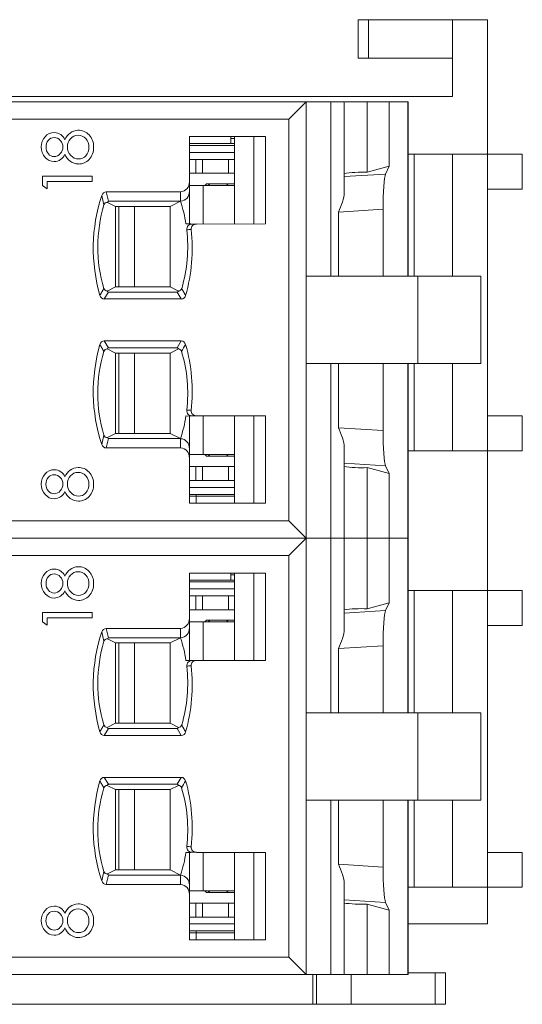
# Model space of a CAD drawing. Header units: inches. Extents: x 1106 to 1533, y 168 to 467.
# Tile 20 of 23: x 1306 to 1320, y 406 to 435. Entities that reach past the tile are written whole.
import ezdxf

# ---------------------------------------------------------------- set-up
doc = ezdxf.new("R2010")
doc.units = ezdxf.units.IN
doc.header["$LTSCALE"] = 23.1
doc.header["$MEASUREMENT"] = 0
doc.linetypes.add('DASHEDBIDOT', pattern=[12.4, 3, -3, 0.2, -3, 0.2, -3])
doc.layers.get('0').update_dxf_attribs({"lineweight": 18})
doc.layers.add('1_6', color=7, linetype='Continuous', lineweight=18)
doc.layers.add('Layer0000', color=7, linetype='Continuous')

msp = doc.modelspace()

# ---------------------------------------------------------------- linework, layer by layer
at = {"color": 7, "linetype": 'Continuous', "lineweight": 0}
for p, q in [((1319.349, 434.67), (1315.649, 434.67)), ((1315.649, 433.57), (1315.649, 434.67)), ((1315.942, 434.67), (1315.942, 433.57)), ((1318.349, 434.67), (1318.349, 432.47)), ((1319.349, 408.77), (1319.349, 434.67)), ((1315.649, 433.57), (1318.349, 433.57)), ((1219.349, 432.47), (1318.349, 432.47)), ((1317.074, 430.82), (1320.349, 430.82)), ((1317.249, 430.82), (1317.249, 427.32)), ((1318.349, 427.32), (1318.349, 430.82)), ((1320.349, 430.82), (1320.349, 429.82)), ((1319.349, 429.82), (1320.349, 429.82)), ((1317.249, 424.82), (1317.249, 422.32)), ((1318.349, 422.32), (1318.349, 424.82)), ((1320.349, 423.32), (1319.349, 423.32)), ((1320.349, 423.32), (1320.349, 422.32)), ((1317.074, 422.32), (1320.349, 422.32)), ((1320.349, 418.32), (1317.074, 418.32)), ((1317.249, 418.32), (1317.249, 414.82)), ((1318.349, 414.82), (1318.349, 418.32)), ((1320.349, 418.32), (1320.349, 417.32)), ((1319.349, 417.32), (1320.349, 417.32)), ((1317.249, 412.32), (1317.249, 409.82)), ((1318.349, 409.82), (1318.349, 412.32)), ((1320.349, 410.82), (1319.349, 410.82)), ((1320.349, 410.82), (1320.349, 409.82)), ((1317.074, 409.82), (1320.349, 409.82)), ((1317.074, 408.77), (1319.349, 408.77)), ((1314.349, 406.47), (1314.349, 407.32)), ((1314.449, 406.47), (1314.449, 407.32)), ((1315.449, 406.47), (1315.449, 407.32)), ((1318.149, 407.37), (1317.074, 407.37)), ((1317.856, 406.47), (1317.856, 407.37)), ((1318.149, 407.37), (1318.149, 406.47)), ((1221.553, 406.47), (1318.149, 406.47))]:
    msp.add_line(p, q, dxfattribs=at)
at = {"layer": '1_6', "color": 7, "linetype": 'Continuous', "lineweight": 0}
for p, q in [((1245.629, 432.32), (1315.247, 432.32)), ((1313.657, 431.82), (1314.157, 432.32)), ((1314.157, 432.32), (1314.157, 407.32)), ((1314.862, 427.32), (1314.862, 432.32)), ((1315.248, 429.725), (1315.248, 432.32)), ((1317.074, 432.32), (1315.261, 432.32)), ((1315.907, 432.32), (1315.907, 430.299)), ((1316.532, 432.32), (1316.532, 430.47)), ((1317.071, 427.32), (1317.071, 432.32)), ((1317.074, 427.32), (1317.074, 432.32)), ((1313.657, 431.82), (1245.971, 431.82)), ((1313.657, 420.32), (1313.657, 431.82)), ((1316.532, 430.47), (1315.907, 430.299)), ((1316.532, 430.47), (1316.432, 430.25)), ((1316.432, 430.25), (1315.248, 430.175)), ((1315.082, 429.159), (1316.358, 429.239)), ((1316.358, 429.239), (1316.358, 427.32)), ((1315.082, 429.159), (1315.082, 427.32)), ((1319.157, 427.32), (1314.157, 427.32)), ((1317.357, 424.82), (1317.357, 427.32)), ((1319.157, 424.82), (1319.157, 427.32)), ((1314.157, 424.82), (1319.157, 424.82)), ((1314.862, 414.82), (1314.862, 424.82)), ((1315.082, 424.82), (1315.082, 422.98)), ((1316.358, 424.82), (1316.358, 422.9)), ((1317.071, 414.82), (1317.071, 424.82)), ((1317.074, 414.82), (1317.074, 424.82)), ((1316.358, 422.9), (1315.082, 422.98)), ((1315.248, 417.225), (1315.248, 422.414)), ((1315.248, 421.964), (1316.432, 421.889)), ((1316.432, 421.889), (1316.532, 421.67)), ((1316.532, 421.67), (1315.907, 421.84)), ((1315.907, 421.84), (1315.907, 417.799)), ((1316.532, 421.67), (1316.532, 417.97)), ((1245.971, 420.32), (1313.657, 420.32)), ((1314.157, 419.82), (1313.657, 420.32)), ((1315.247, 419.82), (1245.629, 419.82)), ((1313.657, 419.32), (1314.157, 419.82)), ((1317.074, 419.82), (1315.261, 419.82)), ((1313.657, 419.32), (1245.971, 419.32)), ((1313.657, 407.82), (1313.657, 419.32)), ((1316.532, 417.97), (1315.907, 417.799)), ((1316.532, 417.97), (1316.432, 417.75)), ((1316.432, 417.75), (1315.248, 417.675)), ((1315.082, 416.659), (1316.358, 416.739)), ((1315.082, 416.659), (1315.082, 414.82)), ((1316.358, 416.739), (1316.358, 414.82)), ((1319.157, 414.82), (1314.157, 414.82)), ((1317.357, 412.32), (1317.357, 414.82)), ((1319.157, 412.32), (1319.157, 414.82)), ((1314.157, 412.32), (1319.157, 412.32)), ((1314.862, 407.32), (1314.862, 412.32)), ((1315.082, 412.32), (1315.082, 410.48)), ((1316.358, 412.32), (1316.358, 410.4)), ((1317.071, 407.32), (1317.071, 412.32)), ((1317.074, 407.32), (1317.074, 412.32)), ((1316.358, 410.4), (1315.082, 410.48)), ((1315.248, 407.32), (1315.248, 409.914)), ((1315.248, 409.464), (1316.432, 409.389)), ((1316.532, 409.17), (1315.907, 409.34)), ((1315.907, 409.34), (1315.907, 407.32)), ((1316.432, 409.389), (1316.532, 409.17)), ((1316.532, 409.17), (1316.532, 407.32)), ((1245.971, 407.82), (1313.657, 407.82)), ((1314.157, 407.32), (1313.657, 407.82)), ((1245.629, 407.32), (1315.247, 407.32)), ((1315.261, 407.32), (1317.074, 407.32))]:
    msp.add_line(p, q, dxfattribs=at)
for centre, major_axis, ratio, start_param, end_param in [((1315.744, 430.167), (0.762, 0), 0.176327, 1.354899, 2.287855), ((1316.446, 429.266), (0.002, 1.002), 0.087873, 0.191174, 1.597716), ((1316.446, 422.873), (-0.002, 1.002), 0.087873, 1.543877, 2.950419), ((1315.744, 421.972), (0.762, 0), 0.176327, -2.287176, -1.354899), ((1315.744, 417.667), (0.762, 0), 0.176327, 1.354899, 2.287855), ((1316.446, 416.766), (0.002, 1.002), 0.087873, 0.191174, 1.597716), ((1316.446, 410.373), (-0.002, 1.002), 0.087873, 1.543877, 2.950419), ((1315.744, 409.472), (0.762, 0), 0.176327, -2.287176, -1.354899)]:
    msp.add_ellipse(centre, major_axis=major_axis, ratio=ratio, start_param=start_param, end_param=end_param, dxfattribs=at)
for points, knots in [([(1315.248, 429.725), (1315.248, 429.631), (1315.2, 429.435), (1315.125, 429.253), (1315.082, 429.159)], [0, 0, 0, 0, 0.476354, 1, 1, 1, 1]), ([(1315.082, 422.98), (1315.125, 422.886), (1315.2, 422.704), (1315.248, 422.508), (1315.248, 422.414)], [0, 0, 0, 0, 0.523638, 1, 1, 1, 1]), ([(1315.248, 417.225), (1315.248, 417.131), (1315.2, 416.935), (1315.125, 416.753), (1315.082, 416.659)], [0, 0, 0, 0, 0.476354, 1, 1, 1, 1]), ([(1315.082, 410.48), (1315.125, 410.386), (1315.2, 410.204), (1315.248, 410.008), (1315.248, 409.914)], [0, 0, 0, 0, 0.523638, 1, 1, 1, 1])]:
    msp.add_open_spline(points, degree=3, knots=knots, dxfattribs=at)
at = {"layer": 'Layer0000', "color": 7, "linetype": 'Continuous', "lineweight": 20}
for p, q in [((1310.81, 430.023), (1310.81, 431.32)), ((1310.81, 431.32), (1312.989, 431.32)), ((1311.999, 431.32), (1311.999, 431.27)), ((1311.999, 431.27), (1312.099, 431.27)), ((1311.999, 431.27), (1311.999, 431.12)), ((1312.099, 428.82), (1312.099, 431.32)), ((1312.652, 428.82), (1312.652, 431.32)), ((1312.989, 431.32), (1312.989, 428.819)), ((1311.999, 431.12), (1310.81, 431.12)), ((1310.81, 431.07), (1312.099, 431.07)), ((1312.099, 431.12), (1311.999, 431.12)), ((1310.81, 430.87), (1312.099, 430.87)), ((1310.81, 430.67), (1310.998, 430.67)), ((1310.998, 430.67), (1311.19, 430.67)), ((1311.19, 430.67), (1311.935, 430.67)), ((1311.935, 430.67), (1312.092, 430.67)), ((1312.092, 430.67), (1312.099, 430.67)), ((1306.6, 429.92), (1306.6, 430.192)), ((1306.6, 430.192), (1308.028, 430.192)), ((1308.028, 430.192), (1308.028, 430.036)), ((1310.998, 430.27), (1310.81, 430.27)), ((1311.19, 430.27), (1310.998, 430.27)), ((1311.935, 430.27), (1311.19, 430.27)), ((1312.092, 430.27), (1311.935, 430.27)), ((1312.099, 430.27), (1312.092, 430.27)), ((1306.739, 429.826), (1306.6, 429.92)), ((1308.028, 430.036), (1306.739, 430.036)), ((1306.739, 430.036), (1306.739, 429.826)), ((1310.81, 430.023), (1310.81, 429.756)), ((1310.81, 429.92), (1311.209, 429.92)), ((1311.209, 429.92), (1312.099, 429.92)), ((1311.249, 429.92), (1311.299, 429.97)), ((1311.299, 429.97), (1311.397, 429.97)), ((1311.397, 429.97), (1311.923, 429.97)), ((1311.923, 429.97), (1312.099, 429.97)), ((1308.426, 429.736), (1310.555, 429.736)), ((1310.81, 429.756), (1310.81, 428.82)), ((1308.467, 429.433), (1308.692, 429.32)), ((1308.491, 429.47), (1310.555, 429.47)), ((1308.692, 429.32), (1310.257, 429.32)), ((1308.692, 427.02), (1308.692, 429.32)), ((1310.555, 429.47), (1310.257, 429.32)), ((1310.257, 429.32), (1310.257, 427.02)), ((1310.938, 428.816), (1310.899, 428.817)), ((1311.008, 428.816), (1310.938, 428.816)), ((1312.989, 428.819), (1311.015, 428.817)), ((1308.692, 427.02), (1308.452, 426.899)), ((1310.257, 427.02), (1308.692, 427.02)), ((1310.257, 427.02), (1310.497, 426.899)), ((1308.489, 426.87), (1308.372, 426.67)), ((1310.576, 426.67), (1308.372, 426.67)), ((1308.489, 426.87), (1310.46, 426.87)), ((1310.46, 426.87), (1310.576, 426.67)), ((1308.373, 425.47), (1310.576, 425.47)), ((1310.46, 425.27), (1308.489, 425.27)), ((1310.576, 425.47), (1310.46, 425.27)), ((1308.452, 425.24), (1308.692, 425.12)), ((1308.692, 422.82), (1308.692, 425.12)), ((1310.257, 425.12), (1308.692, 425.12)), ((1310.257, 425.12), (1310.497, 425.24)), ((1310.257, 422.82), (1310.257, 425.12)), ((1310.81, 423.319), (1310.81, 422.383)), ((1310.901, 423.323), (1311.013, 423.322)), ((1311.013, 423.322), (1312.989, 423.32)), ((1312.099, 420.82), (1312.099, 423.32)), ((1312.652, 420.82), (1312.652, 423.32)), ((1312.989, 423.32), (1312.989, 420.82)), ((1308.467, 422.706), (1308.692, 422.82)), ((1308.692, 422.82), (1310.257, 422.82)), ((1310.257, 422.82), (1310.555, 422.67)), ((1310.555, 422.67), (1308.491, 422.67)), ((1310.555, 422.403), (1308.426, 422.403)), ((1310.81, 422.383), (1310.81, 422.116)), ((1311.209, 422.22), (1310.81, 422.22)), ((1312.099, 422.22), (1311.209, 422.22)), ((1311.299, 422.17), (1311.249, 422.22)), ((1311.397, 422.17), (1311.299, 422.17)), ((1311.923, 422.17), (1311.397, 422.17)), ((1312.099, 422.17), (1311.923, 422.17)), ((1310.81, 420.82), (1310.81, 422.116)), ((1310.81, 421.87), (1310.998, 421.87)), ((1310.998, 421.87), (1311.19, 421.87)), ((1311.19, 421.87), (1311.935, 421.87)), ((1311.935, 421.87), (1312.092, 421.87)), ((1312.092, 421.87), (1312.099, 421.87)), ((1310.998, 421.47), (1310.81, 421.47)), ((1311.19, 421.47), (1310.998, 421.47)), ((1311.935, 421.47), (1311.19, 421.47)), ((1312.092, 421.47), (1311.935, 421.47)), ((1312.099, 421.47), (1312.092, 421.47)), ((1310.81, 421.27), (1312.099, 421.27)), ((1310.81, 421.07), (1312.099, 421.07)), ((1311, 421.07), (1311, 421.02)), ((1310.81, 421.02), (1311, 421.02)), ((1312.989, 420.82), (1310.81, 420.82)), ((1311, 421.02), (1311, 420.82)), ((1312.099, 421.02), (1311, 421.02)), ((1314.157, 419.82), (1314.157, 407.32)), ((1310.81, 417.523), (1310.81, 418.82)), ((1310.81, 418.82), (1312.989, 418.82)), ((1311.999, 418.82), (1311.999, 418.77)), ((1312.099, 416.32), (1312.099, 418.82)), ((1312.652, 416.32), (1312.652, 418.82)), ((1312.989, 418.82), (1312.989, 416.319)), ((1311.999, 418.62), (1310.81, 418.62)), ((1310.81, 418.57), (1312.099, 418.57)), ((1311.999, 418.77), (1312.099, 418.77)), ((1311.999, 418.77), (1311.999, 418.62)), ((1312.099, 418.62), (1311.999, 418.62)), ((1310.81, 418.37), (1312.099, 418.37)), ((1310.81, 418.17), (1310.998, 418.17)), ((1310.998, 418.17), (1311.19, 418.17)), ((1311.19, 418.17), (1311.935, 418.17)), ((1311.935, 418.17), (1312.092, 418.17)), ((1312.092, 418.17), (1312.099, 418.17)), ((1306.6, 417.42), (1306.6, 417.692)), ((1306.6, 417.692), (1308.028, 417.692)), ((1308.028, 417.692), (1308.028, 417.536)), ((1310.998, 417.77), (1310.81, 417.77)), ((1311.19, 417.77), (1310.998, 417.77)), ((1311.935, 417.77), (1311.19, 417.77)), ((1312.092, 417.77), (1311.935, 417.77)), ((1312.099, 417.77), (1312.092, 417.77)), ((1306.739, 417.326), (1306.6, 417.42)), ((1308.028, 417.536), (1306.739, 417.536)), ((1306.739, 417.536), (1306.739, 417.326)), ((1310.81, 417.523), (1310.81, 417.256)), ((1310.81, 417.42), (1311.209, 417.42)), ((1311.209, 417.42), (1312.099, 417.42)), ((1311.249, 417.42), (1311.299, 417.47)), ((1311.299, 417.47), (1311.397, 417.47)), ((1311.397, 417.47), (1311.923, 417.47)), ((1311.923, 417.47), (1312.099, 417.47)), ((1308.426, 417.236), (1310.555, 417.236)), ((1310.81, 417.256), (1310.81, 416.32)), ((1308.467, 416.933), (1308.692, 416.82)), ((1308.491, 416.97), (1310.555, 416.97)), ((1308.692, 416.82), (1310.257, 416.82)), ((1308.692, 414.52), (1308.692, 416.82)), ((1310.555, 416.97), (1310.257, 416.82)), ((1310.257, 416.82), (1310.257, 414.52)), ((1310.938, 416.316), (1310.899, 416.317)), ((1311.008, 416.316), (1310.938, 416.316)), ((1312.989, 416.319), (1311.015, 416.317)), ((1308.489, 414.37), (1308.372, 414.17)), ((1308.692, 414.52), (1308.452, 414.399)), ((1308.489, 414.37), (1310.46, 414.37)), ((1310.257, 414.52), (1308.692, 414.52)), ((1310.257, 414.52), (1310.497, 414.399)), ((1310.46, 414.37), (1310.576, 414.17)), ((1310.576, 414.17), (1308.372, 414.17)), ((1308.373, 412.97), (1310.576, 412.97)), ((1310.576, 412.97), (1310.46, 412.77)), ((1308.452, 412.74), (1308.692, 412.62)), ((1310.46, 412.77), (1308.489, 412.77)), ((1308.692, 410.32), (1308.692, 412.62)), ((1310.257, 412.62), (1308.692, 412.62)), ((1310.257, 412.62), (1310.497, 412.74)), ((1310.257, 410.32), (1310.257, 412.62)), ((1310.81, 410.819), (1310.81, 409.883)), ((1310.901, 410.823), (1311.013, 410.822)), ((1311.013, 410.822), (1312.989, 410.82)), ((1312.099, 408.32), (1312.099, 410.82)), ((1312.652, 408.32), (1312.652, 410.82)), ((1312.989, 410.82), (1312.989, 408.32)), ((1308.467, 410.206), (1308.692, 410.32)), ((1308.692, 410.32), (1310.257, 410.32)), ((1310.257, 410.32), (1310.555, 410.17)), ((1310.555, 410.17), (1308.491, 410.17)), ((1310.555, 409.903), (1308.426, 409.903)), ((1310.81, 409.883), (1310.81, 409.616)), ((1311.209, 409.72), (1310.81, 409.72)), ((1310.81, 408.32), (1310.81, 409.616)), ((1312.099, 409.72), (1311.209, 409.72)), ((1311.299, 409.67), (1311.249, 409.72)), ((1311.397, 409.67), (1311.299, 409.67)), ((1311.923, 409.67), (1311.397, 409.67)), ((1312.099, 409.67), (1311.923, 409.67)), ((1310.81, 409.37), (1310.998, 409.37)), ((1310.998, 409.37), (1311.19, 409.37)), ((1311.19, 409.37), (1311.935, 409.37)), ((1311.935, 409.37), (1312.092, 409.37)), ((1312.092, 409.37), (1312.099, 409.37)), ((1310.998, 408.97), (1310.81, 408.97)), ((1311.19, 408.97), (1310.998, 408.97)), ((1311.935, 408.97), (1311.19, 408.97)), ((1312.092, 408.97), (1311.935, 408.97)), ((1312.099, 408.97), (1312.092, 408.97)), ((1310.81, 408.77), (1312.099, 408.77)), ((1310.81, 408.57), (1312.099, 408.57)), ((1310.81, 408.52), (1311, 408.52)), ((1311, 408.57), (1311, 408.52)), ((1311, 408.52), (1311, 408.32)), ((1312.099, 408.52), (1311, 408.52)), ((1312.989, 408.32), (1310.81, 408.32))]:
    msp.add_line(p, q, dxfattribs=at)
at = {"layer": 'Layer0000', "color": 251, "linetype": 'DASHEDBIDOT', "lineweight": 5}
for p, q in [((1310.998, 430.67), (1310.998, 430.27)), ((1311.19, 430.67), (1311.19, 430.27)), ((1311.935, 430.67), (1311.935, 430.27)), ((1311.209, 429.92), (1311.209, 428.817)), ((1311.348, 429.92), (1311.397, 429.97)), ((1311.874, 429.92), (1311.923, 429.97)), ((1308.362, 429.366), (1308.298, 429.636)), ((1308.491, 429.47), (1308.426, 429.736)), ((1310.555, 429.47), (1310.555, 429.736)), ((1308.79, 429.32), (1308.79, 427.02)), ((1309.236, 429.32), (1309.236, 427.02)), ((1308.489, 425.27), (1308.373, 425.47)), ((1308.79, 425.12), (1308.79, 422.82)), ((1309.236, 425.12), (1309.236, 422.82)), ((1311.209, 423.322), (1311.209, 422.22)), ((1308.362, 422.773), (1308.298, 422.503)), ((1308.491, 422.67), (1308.426, 422.403)), ((1310.555, 422.67), (1310.555, 422.403)), ((1311.397, 422.17), (1311.348, 422.22)), ((1311.923, 422.17), (1311.874, 422.22)), ((1310.998, 421.87), (1310.998, 421.47)), ((1311.19, 421.87), (1311.19, 421.47)), ((1311.935, 421.87), (1311.935, 421.47)), ((1310.998, 418.17), (1310.998, 417.77)), ((1311.19, 418.17), (1311.19, 417.77)), ((1311.935, 418.17), (1311.935, 417.77)), ((1311.209, 417.42), (1311.209, 416.317)), ((1311.348, 417.42), (1311.397, 417.47)), ((1311.874, 417.42), (1311.923, 417.47)), ((1308.362, 416.866), (1308.298, 417.136)), ((1308.491, 416.97), (1308.426, 417.236)), ((1310.555, 416.97), (1310.555, 417.236)), ((1308.79, 416.82), (1308.79, 414.52)), ((1309.236, 416.82), (1309.236, 414.52)), ((1308.489, 412.77), (1308.373, 412.97)), ((1308.79, 412.62), (1308.79, 410.32)), ((1309.236, 412.62), (1309.236, 410.32)), ((1311.209, 410.822), (1311.209, 409.72)), ((1308.362, 410.273), (1308.298, 410.003)), ((1308.491, 410.17), (1308.426, 409.903)), ((1310.555, 410.17), (1310.555, 409.903)), ((1311.397, 409.67), (1311.348, 409.72)), ((1311.923, 409.67), (1311.874, 409.72)), ((1310.998, 409.37), (1310.998, 408.97)), ((1311.19, 409.37), (1311.19, 408.97)), ((1311.935, 409.37), (1311.935, 408.97))]:
    msp.add_line(p, q, dxfattribs=at)
at = {"layer": 'Layer0000', "color": 7, "linetype": 'Continuous', "lineweight": 20}
for centre in [(1311.012, 428.816), (1311.012, 416.316)]:
    msp.add_circle(centre, 0.0037, dxfattribs=at)
for centre, radius, start, end in [((1307.634, 431.088), 0.415, 92.1371, 159.6366), ((1307.629, 431.083), 0.42, 42.8555, 91.379), ((1306.981, 431.035), 0.417, 137.5003, 180.9528), ((1306.937, 431.092), 0.345, 89.3944, 139.5712), ((1306.987, 431.034), 0.285, 139.2814, 182.7858), ((1306.933, 431.079), 0.215, 89.7081, 139.1851), ((1306.934, 431.059), 0.235, 41.1134, 89.9207), ((1306.93, 431.093), 0.344, 23.8707, 88.2382), ((1306.921, 431.028), 0.266, 359.5131, 44.2997), ((1307.648, 431.033), 0.332, 136.4077, 180.8455), ((1307.622, 431.077), 0.283, 90.2857, 139.326), ((1307.625, 431.072), 0.288, 41.9645, 90.8757), ((1307.586, 431.033), 0.343, 357.8053, 42.3902), ((1307.573, 431.038), 0.492, 357.6332, 42.2439), ((1306.993, 431.016), 0.429, 178.4284, 222.4877), ((1306.982, 431.011), 0.28, 178.1661, 221.0212), ((1306.909, 431.026), 0.279, 316.4982, 0.0329), ((1307.665, 431.02), 0.349, 178.714, 223.2053), ((1307.571, 431.004), 0.358, 319.9939, 2.6216), ((1307.581, 430.996), 0.484, 317.3635, 2.6335), ((1306.941, 430.95), 0.346, 220.227, 269.3028), ((1306.936, 430.965), 0.216, 219.8185, 270.5967), ((1306.928, 430.948), 0.344, 271.3385, 336.9036), ((1306.932, 430.979), 0.23, 271.4952, 320.8335), ((1307.643, 430.962), 0.425, 200.4496, 268.287), ((1307.634, 430.976), 0.296, 221.109, 270.142), ((1307.636, 430.947), 0.411, 269.2953, 317.1425), ((1307.641, 430.951), 0.271, 268.7031, 319.0706), ((1310.538, 430.008), 0.272, 273.5343, 3.1507), ((1312.922, 428.121), 4.866, 161.851, 196.0911), ((1308.43, 429.599), 0.137, 91.6209, 164.2881), ((1310.538, 429.742), 0.273, 273.5375, 3.1454), ((1312.352, 428.166), 4.166, 163.2561, 196.6669), ((1308.448, 429.347), 0.0885, 77.6167, 166.9742), ((1308.502, 429.437), 0.0348, 108.5845, 185.969), ((1306.636, 428.174), 4.127, 8.9969, 18.2933), ((1306.626, 428.157), 4.137, 343.3446, 6.845), ((1306.022, 428.116), 4.87, 343.9722, 6.435), ((1310.767, 426.317), 2.503, 86.9587, 91.2449), ((1310.889, 428.66), 0.157, 86.1531, 183.7925), ((1310.856, 428.01), 0.652, 89.5434, 100.8955), ((1311.008, 428.67), 0.147, 87.0215, 183.1952), ((1308.455, 426.997), 0.0976, 195.0229, 268.1957), ((1310.494, 426.997), 0.0976, 271.8306, 344.9435), ((1308.379, 426.806), 0.137, 194.4593, 266.901), ((1308.491, 426.91), 0.0403, 195.2516, 268.4123), ((1310.457, 426.911), 0.042, 273.4114, 342.9748), ((1310.57, 426.806), 0.137, 272.5142, 345.1843), ((1312.922, 424.018), 4.866, 163.9079, 198.1481), ((1308.379, 425.333), 0.137, 92.4993, 165.4928), ((1308.491, 425.229), 0.0403, 91.5972, 164.7458), ((1310.457, 425.228), 0.0419, 16.8856, 86.7706), ((1310.57, 425.333), 0.137, 15.2574, 87.3067), ((1299.916, 431.332), 12.325, 329.9901, 331.063), ((1306.022, 424.024), 4.87, 353.5999, 16.0334), ((1312.351, 423.973), 4.166, 163.3294, 196.7425), ((1308.455, 425.143), 0.0974, 91.7591, 165.0251), ((1310.494, 425.142), 0.0979, 15.2205, 88.11), ((1306.601, 423.978), 4.161, 353.2474, 16.61), ((1306.637, 423.965), 4.126, 341.7064, 351.0043), ((1310.767, 425.339), 2.02, 268.4426, 273.8031), ((1310.887, 423.476), 0.154, 175.2336, 275.461), ((1310.714, 422.18), 1.309, 83.5332, 89.1424), ((1311.007, 423.469), 0.146, 175.2705, 272.1986), ((1308.448, 422.792), 0.0884, 192.9768, 282.5079), ((1308.43, 422.54), 0.137, 195.7408, 268.3727), ((1308.502, 422.703), 0.035, 174.2778, 251.1425), ((1310.538, 422.398), 0.272, 356.9111, 86.4703), ((1310.538, 422.131), 0.273, 356.8554, 86.4569), ((1306.981, 421.378), 0.417, 137.5133, 180.9529), ((1306.937, 421.435), 0.346, 89.4199, 139.5457), ((1306.933, 421.422), 0.215, 89.7081, 139.1851), ((1306.934, 421.402), 0.235, 41.1134, 89.9207), ((1306.93, 421.437), 0.345, 23.8628, 88.2201), ((1307.634, 421.431), 0.415, 92.1345, 159.6392), ((1307.648, 421.376), 0.332, 136.4077, 180.8455), ((1307.622, 421.421), 0.283, 90.2857, 139.326), ((1307.629, 421.426), 0.42, 42.8555, 91.379), ((1307.625, 421.415), 0.288, 41.9645, 90.8757), ((1307.586, 421.376), 0.343, 357.8053, 42.3902), ((1307.573, 421.381), 0.492, 357.6332, 42.2439), ((1306.993, 421.359), 0.429, 178.4284, 222.4877), ((1306.986, 421.377), 0.285, 139.266, 182.8012), ((1306.982, 421.354), 0.281, 178.1809, 220.9876), ((1306.908, 421.369), 0.279, 316.4982, 0.0329), ((1306.921, 421.371), 0.266, 359.5131, 44.2997), ((1307.665, 421.363), 0.349, 178.714, 223.2053), ((1307.571, 421.347), 0.358, 319.9939, 2.6216), ((1307.581, 421.339), 0.484, 317.3635, 2.6335), ((1306.941, 421.293), 0.346, 220.227, 269.3028), ((1306.936, 421.309), 0.216, 219.8807, 270.5907), ((1306.928, 421.291), 0.344, 271.3369, 336.8797), ((1306.932, 421.322), 0.23, 271.4952, 320.8335), ((1307.643, 421.305), 0.425, 200.4676, 268.2887), ((1307.634, 421.319), 0.296, 221.109, 270.142), ((1307.641, 421.294), 0.271, 268.7031, 319.0706), ((1307.636, 421.291), 0.411, 269.2953, 317.1425), ((1306.981, 418.535), 0.417, 137.5003, 180.9528), ((1306.937, 418.592), 0.345, 89.3944, 139.5712), ((1306.933, 418.579), 0.215, 89.7081, 139.1851), ((1306.934, 418.559), 0.235, 41.1134, 89.9207), ((1306.93, 418.593), 0.344, 23.8707, 88.2382), ((1307.634, 418.588), 0.415, 92.1371, 159.6366), ((1307.622, 418.577), 0.283, 90.2857, 139.326), ((1307.629, 418.583), 0.42, 42.8555, 91.379), ((1307.625, 418.572), 0.288, 41.9645, 90.8757), ((1307.573, 418.538), 0.492, 357.6332, 42.2439), ((1306.993, 418.516), 0.429, 178.4284, 222.4877), ((1306.987, 418.534), 0.285, 139.2814, 182.7858), ((1306.982, 418.511), 0.28, 178.1661, 221.0212), ((1306.921, 418.528), 0.266, 359.5131, 44.2997), ((1306.909, 418.526), 0.279, 316.4982, 0.0329), ((1307.648, 418.533), 0.332, 136.4077, 180.8455), ((1307.665, 418.52), 0.349, 178.714, 223.2053), ((1307.586, 418.533), 0.343, 357.8053, 42.3902), ((1307.571, 418.504), 0.358, 319.9939, 2.6216), ((1307.581, 418.496), 0.484, 317.3635, 2.6335), ((1306.941, 418.45), 0.346, 220.227, 269.3028), ((1306.936, 418.465), 0.216, 219.8185, 270.5967), ((1306.928, 418.448), 0.344, 271.3385, 336.9036), ((1306.932, 418.479), 0.23, 271.4952, 320.8335), ((1307.643, 418.462), 0.425, 200.4496, 268.287), ((1307.634, 418.476), 0.296, 221.109, 270.142), ((1307.641, 418.451), 0.271, 268.7031, 319.0706), ((1307.636, 418.447), 0.411, 269.2953, 317.1425), ((1310.538, 417.508), 0.272, 273.5343, 3.1507), ((1312.922, 415.621), 4.866, 161.851, 196.0911), ((1308.43, 417.099), 0.137, 91.6209, 164.2881), ((1310.538, 417.242), 0.273, 273.5375, 3.1454), ((1312.352, 415.666), 4.166, 163.2561, 196.6669), ((1308.448, 416.847), 0.0885, 77.6167, 166.9742), ((1308.502, 416.937), 0.0348, 108.5845, 185.969), ((1306.636, 415.674), 4.127, 8.9969, 18.2933), ((1310.767, 413.817), 2.503, 86.9587, 91.2449), ((1310.889, 416.16), 0.157, 86.1531, 183.7925), ((1311.008, 416.17), 0.147, 87.0215, 183.1952), ((1306.626, 415.657), 4.137, 343.3446, 6.845), ((1306.022, 415.616), 4.87, 343.9722, 6.435), ((1310.856, 415.51), 0.652, 89.5434, 100.8955), ((1308.379, 414.306), 0.137, 194.4593, 266.901), ((1308.455, 414.497), 0.0976, 195.0229, 268.1957), ((1308.491, 414.41), 0.0403, 195.2516, 268.4123), ((1310.457, 414.411), 0.042, 273.4114, 342.9748), ((1310.494, 414.497), 0.0976, 271.8306, 344.9435), ((1310.57, 414.306), 0.137, 272.5142, 345.1843), ((1312.922, 411.518), 4.866, 163.9079, 198.1481), ((1308.379, 412.833), 0.137, 92.4993, 165.4928), ((1310.57, 412.833), 0.137, 15.2574, 87.3067), ((1299.916, 418.832), 12.325, 329.9901, 331.063), ((1306.022, 411.524), 4.87, 353.5999, 16.0334), ((1312.351, 411.473), 4.166, 163.3294, 196.7425), ((1308.455, 412.643), 0.0974, 91.7591, 165.0251), ((1308.491, 412.729), 0.0403, 91.5972, 164.7458), ((1310.457, 412.728), 0.0419, 16.8856, 86.7706), ((1310.494, 412.642), 0.0979, 15.2205, 88.11), ((1306.601, 411.478), 4.161, 353.2474, 16.61), ((1310.714, 409.68), 1.309, 83.5332, 89.1424), ((1310.887, 410.976), 0.154, 175.2336, 275.461), ((1311.007, 410.969), 0.146, 175.2705, 272.1986), ((1306.637, 411.465), 4.126, 341.7064, 351.0043), ((1310.767, 412.839), 2.02, 268.4426, 273.8031), ((1308.448, 410.292), 0.0884, 192.9768, 282.5079), ((1308.502, 410.203), 0.035, 174.2778, 251.1425), ((1310.538, 409.898), 0.272, 356.9111, 86.4703), ((1308.43, 410.04), 0.137, 195.7408, 268.3727), ((1310.538, 409.631), 0.273, 356.8554, 86.4569), ((1306.937, 408.935), 0.346, 89.4199, 139.5457), ((1306.93, 408.937), 0.345, 23.8628, 88.2201), ((1307.634, 408.931), 0.415, 92.1345, 159.6392), ((1307.622, 408.921), 0.283, 90.2857, 139.326), ((1307.629, 408.926), 0.42, 42.8555, 91.379), ((1307.625, 408.915), 0.288, 41.9645, 90.8757), ((1307.573, 408.881), 0.492, 357.6332, 42.2439), ((1306.981, 408.878), 0.417, 137.5133, 180.9529), ((1306.986, 408.877), 0.285, 139.266, 182.8012), ((1306.933, 408.922), 0.215, 89.7081, 139.1851), ((1306.934, 408.902), 0.235, 41.1134, 89.9207), ((1306.921, 408.871), 0.266, 359.5131, 44.2997), ((1307.648, 408.876), 0.332, 136.4077, 180.8455), ((1307.586, 408.876), 0.343, 357.8053, 42.3902), ((1306.993, 408.859), 0.429, 178.4284, 222.4877), ((1306.982, 408.854), 0.281, 178.1809, 220.9876), ((1306.936, 408.809), 0.216, 219.8807, 270.5907), ((1306.928, 408.791), 0.344, 271.3369, 336.8797), ((1306.932, 408.822), 0.23, 271.4952, 320.8335), ((1306.908, 408.869), 0.279, 316.4982, 0.0329), ((1307.643, 408.805), 0.425, 200.4676, 268.2887), ((1307.665, 408.863), 0.349, 178.714, 223.2053), ((1307.634, 408.819), 0.296, 221.109, 270.142), ((1307.571, 408.847), 0.358, 319.9939, 2.6216), ((1307.581, 408.839), 0.484, 317.3635, 2.6335), ((1306.941, 408.793), 0.346, 220.227, 269.3028), ((1307.636, 408.791), 0.411, 269.2953, 317.1425), ((1307.641, 408.794), 0.271, 268.7031, 319.0706)]:
    msp.add_arc(centre, radius, start, end, dxfattribs=at)
at = {"layer": 'Layer0000', "color": 251, "linetype": 'DASHEDBIDOT', "lineweight": 5}
for centre, radius, start, end in [((1319.365, 420.543), 12.745, 149.7074, 150.7395), ((1300.962, 421.363), 11.141, 29.0421, 30.226), ((1318.968, 431.363), 12.284, 209.2149, 210.2863), ((1319.365, 408.043), 12.745, 149.7074, 150.7395), ((1300.962, 408.863), 11.141, 29.0421, 30.226), ((1318.968, 418.863), 12.284, 209.2149, 210.2863)]:
    msp.add_arc(centre, radius, start, end, dxfattribs=at)

doc.saveas('drawing.dxf')
